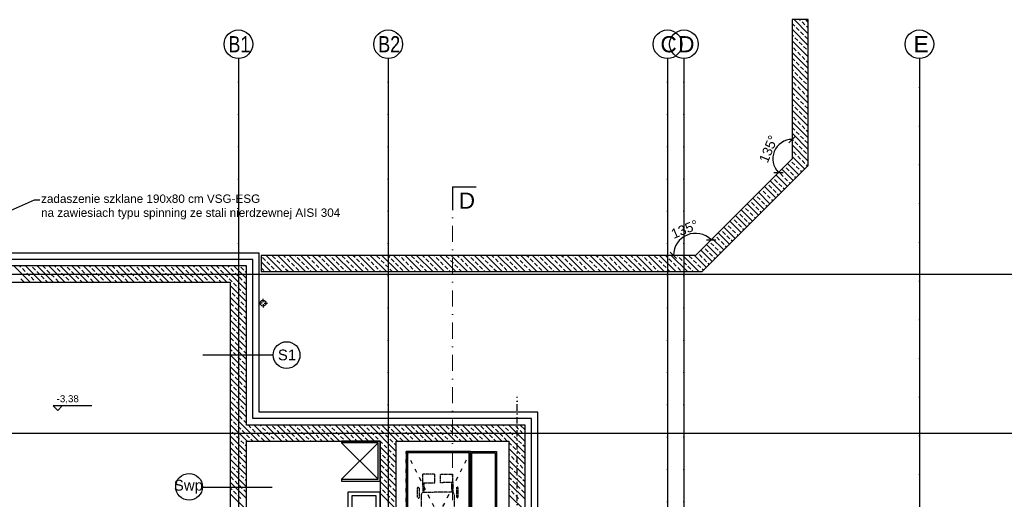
# Model space of a CAD drawing. Header units: millimetres. Extents: x -7023 to 53801, y 9849 to 33561.
# Tile 228 of 256: x 6790 to 8318, y 27375 to 28120. Entities that reach past the tile are written whole.
import ezdxf

# ---------------------------------------------------------------- set-up
doc = ezdxf.new("R2010")
doc.units = ezdxf.units.MM
for name, pattern in [('ACAD_ISO03W100', [30, 12, -18]), ('DASHDOT', [1, 0.5, -0.25, 0, -0.25]), ('DASHDOTX2', [2, 1, -0.5, 0, -0.5])]:
    doc.linetypes.add(name, pattern=pattern)
doc.layers.get('0').update_dxf_attribs({"lineweight": 9})
doc.layers.add('.IE_podklad', color=252, linetype='Continuous')
doc.layers.add('PROJEKT osie', color=251, linetype='DASHDOTX2', lineweight=9)
doc.styles.add('Arial', font='arial.ttf', dxfattribs={"height": 125})
doc.styles.add('Opisowy', font='arial.ttf')
doc.styles.get("Standard").update_dxf_attribs({"font": 'arial.ttf'})
doc.linetypes.add('ZIGZAG', pattern='A,0.00254,-5.08,[131,ltypeshp.shx,S=5.08,R=0,X=-5.08,Y=0],-10.16,[131,ltypeshp.shx,S=5.08,R=180,X=5.08,Y=0],-5.08', length=20.32254)

# ---------------------------------------------------------------- blocks, each defined once
blk = doc.blocks.new('OSIE DOMKU')
at = {"layer": 'PROJEKT osie', "ltscale": 25}
for p, q in [((-32119.5, 6227), (-32119.5, 4134.8)), ((-31887, 6227), (-31887, 4134.8)), ((-31453.5, 6227), (-31453.5, 4134.8)), ((-31428, 6227), (-31428, 4134.8)), ((-33195, 5891.6), (-29896, 5891.6))]:
    blk.add_line(p, q, dxfattribs=at)
at = {"layer": 'PROJEKT osie', "ltscale": 30}
blk.add_line((-31062.6, 6226.3), (-31062.6, 4137.1), dxfattribs=at)
at = {"layer": 'PROJEKT osie', "linetype": 'Continuous'}
for centre in [(-32119.5, 6248.6), (-31887, 6248.6), (-31453.5, 6248.6), (-31428, 6248.6), (-31062.6, 6248.6)]:
    blk.add_circle(centre, 22.2, dxfattribs=at)
at = {"layer": 'PROJEKT osie', "char_height": 25, "attachment_point": 1}
for s, insert, width in [('{\\W0.8;B1}', (-32135, 6261), 492.116), ('{\\W0.8;B2}', (-31902.5, 6261), 492.116), ('C', (-31464.4, 6261), 492.116), ('D', (-31436.9, 6261), 492.116), ('E', (-31071.5, 6261), 28.914), ('E', (-31071.5, 6261), 492.116)]:
    blk.add_mtext(s, dxfattribs=dict(at, insert=insert, width=width))
blk = doc.blocks.new('_Oblique')
at = {"color": 0, "linetype": 'ByBlock', "lineweight": -2}
blk.add_line((-0.5, -0.5), (0.5, 0.5), dxfattribs=at)

msp = doc.modelspace()

# ---------------------------------------------------------------- linework, layer by layer
at = {"layer": '.IE_podklad'}
for p, q in [((8014.1, 28120), (7989.1, 28120)), ((7989.1, 28120), (7989.1, 27904)), ((8014.1, 28098.1), (7992.2, 28120)), ((8002.2, 28118.9), (8001.1, 28120)), ((8014.1, 28116), (8010.1, 28120)), ((8014.1, 27893.6), (8014.1, 28120)), ((7993.3, 28109.9), (7989.1, 28114.1)), ((8014.1, 28080.1), (7989.1, 28105.1)), ((8000, 28103.1), (7995.5, 28107.6)), ((8009, 28112.1), (8004.5, 28116.6)), ((8014.1, 28107.1), (8011.2, 28109.9)), ((7991, 28094.2), (7989.1, 28096.1)), ((8014.1, 28062.2), (7989.1, 28087.2)), ((7997.8, 28087.4), (7993.3, 28091.9)), ((8006.7, 28096.4), (8002.2, 28100.9)), ((8013.5, 28089.7), (8009, 28094.2)), ((7995.5, 28071.7), (7991, 28076.2)), ((8004.5, 28080.7), (8000, 28085.2)), ((8011.2, 28074), (8006.7, 28078.5)), ((8014.1, 28071.1), (8013.5, 28071.7)), ((8014.1, 28044.2), (7989.1, 28069.2)), ((7993.3, 28056), (7989.1, 28060.2)), ((8002.2, 28065), (7997.8, 28069.5)), ((8009, 28058.2), (8004.5, 28062.7)), ((8014.1, 28053.2), (8011.2, 28056)), ((8014.1, 28026.2), (7989.1, 28051.2)), ((7991, 28040.3), (7989.1, 28042.3)), ((8000, 28049.3), (7995.5, 28053.8)), ((8006.7, 28042.5), (8002.2, 28047)), ((8014.1, 28008.3), (7989.1, 28033.3)), ((7997.8, 28033.5), (7993.3, 28038)), ((8004.5, 28026.8), (8000, 28031.3)), ((8013.5, 28035.8), (8009, 28040.3)), ((8014.1, 27990.3), (7989.1, 28015.3)), ((7995.5, 28017.8), (7991, 28022.3)), ((8002.2, 28011.1), (7997.8, 28015.6)), ((8011.2, 28020.1), (8006.7, 28024.6)), ((8014.1, 28017.3), (8013.5, 28017.8)), ((7993.3, 28002.1), (7989.1, 28006.3)), ((8014.1, 27972.3), (7989.1, 27997.3)), ((8000, 27995.4), (7995.5, 27999.9)), ((8009, 28004.4), (8004.5, 28008.9)), ((8014.1, 27999.3), (8011.2, 28002.1)), ((7991, 27986.4), (7989.1, 27988.4)), ((8014.1, 27954.4), (7989.1, 27979.4)), ((7997.8, 27979.7), (7993.3, 27984.2)), ((8006.7, 27988.6), (8002.2, 27993.1)), ((8013.5, 27981.9), (8009, 27986.4)), ((7995.5, 27964), (7991, 27968.4)), ((8004.5, 27972.9), (8000, 27977.4)), ((8011.2, 27966.2), (8006.7, 27970.7)), ((8014.1, 27936.4), (7989.1, 27961.4)), ((7993.3, 27948.2), (7989.1, 27952.4)), ((8002.2, 27957.2), (7997.8, 27961.7)), ((8009, 27950.5), (8004.5, 27955)), ((8014.1, 27963.4), (8013.5, 27964)), ((8014.1, 27918.5), (7989.1, 27943.5)), ((7991, 27932.5), (7989.1, 27934.5)), ((8000, 27941.5), (7995.5, 27946)), ((8006.7, 27934.8), (8002.2, 27939.3)), ((8014.1, 27945.4), (8011.2, 27948.2)), ((8014.1, 27900.5), (7989.1, 27925.5)), ((7997.8, 27925.8), (7993.3, 27930.3)), ((8004.5, 27919.1), (8000, 27923.5)), ((8013.5, 27928), (8009, 27932.5)), ((7989.1, 27904), (7839.1, 27754)), ((8008.5, 27888.1), (7989.1, 27907.5)), ((7995.5, 27910.1), (7991, 27914.6)), ((8002.2, 27903.3), (7997.8, 27907.8)), ((8011.2, 27912.3), (8006.7, 27916.8)), ((8014.1, 27909.5), (8013.5, 27910.1)), ((7849.4, 27729), (8014.1, 27893.6)), ((7990.6, 27870.1), (7972.9, 27887.8)), ((7977.6, 27892.1), (7977.4, 27892.3)), ((7984.3, 27885.4), (7979.8, 27889.9)), ((7999.5, 27879.1), (7981.9, 27896.8)), ((7986.5, 27901.1), (7986.4, 27901.3)), ((7993.3, 27894.4), (7988.8, 27898.8)), ((8000, 27887.6), (7995.5, 27892.1)), ((8009, 27896.6), (8004.5, 27901.1)), ((8013, 27892.6), (8011.2, 27894.4)), ((7959.6, 27874.1), (7959.4, 27874.3)), ((7981.6, 27861.1), (7963.9, 27878.8)), ((7968.6, 27883.1), (7968.4, 27883.3)), ((7975.3, 27876.4), (7970.8, 27880.9)), ((7982, 27869.7), (7977.6, 27874.1)), ((7991, 27878.6), (7986.5, 27883.1)), ((7995, 27874.6), (7993.3, 27876.4)), ((8004, 27883.6), (8002.2, 27885.4)), ((7963.6, 27843.2), (7945.9, 27860.9)), ((7950.6, 27865.2), (7950.4, 27865.3)), ((7957.3, 27858.4), (7952.9, 27862.9)), ((7972.6, 27852.2), (7954.9, 27869.8)), ((7966.3, 27867.4), (7961.8, 27871.9)), ((7973.1, 27860.7), (7968.6, 27865.2)), ((7977.1, 27856.7), (7975.3, 27858.4)), ((7986.1, 27865.6), (7984.3, 27867.4)), ((7945.7, 27825.2), (7928, 27842.9)), ((7932.7, 27847.2), (7932.5, 27847.4)), ((7939.4, 27840.5), (7934.9, 27845)), ((7954.6, 27834.2), (7937, 27851.9)), ((7941.6, 27856.2), (7941.5, 27856.4)), ((7948.4, 27849.5), (7943.9, 27853.9)), ((7955.1, 27842.7), (7950.6, 27847.2)), ((7964.1, 27851.7), (7959.6, 27856.2)), ((7968.1, 27847.7), (7966.3, 27849.5)), ((7914.7, 27829.2), (7914.5, 27829.4)), ((7921.4, 27822.5), (7916.9, 27827)), ((7936.7, 27816.2), (7919, 27833.9)), ((7923.7, 27838.2), (7923.5, 27838.4)), ((7930.4, 27831.5), (7925.9, 27836)), ((7937.1, 27824.8), (7932.7, 27829.2)), ((7946.1, 27833.7), (7941.6, 27838.2)), ((7950.1, 27829.7), (7948.4, 27831.5)), ((7959.1, 27838.7), (7957.3, 27840.5)), ((7896.7, 27811.3), (7896.5, 27811.5)), ((7918.7, 27798.3), (7901, 27816)), ((7905.7, 27820.3), (7905.5, 27820.4)), ((7912.4, 27813.5), (7908, 27818)), ((7927.7, 27807.3), (7910, 27824.9)), ((7919.2, 27806.8), (7914.7, 27811.3)), ((7928.2, 27815.8), (7923.7, 27820.3)), ((7932.2, 27811.8), (7930.4, 27813.5)), ((7941.2, 27820.7), (7939.4, 27822.5)), ((7900.8, 27780.3), (7883.1, 27798)), ((7887.7, 27802.3), (7887.6, 27802.5)), ((7894.5, 27795.6), (7890, 27800.1)), ((7909.7, 27789.3), (7892.1, 27807)), ((7903.5, 27804.6), (7899, 27809)), ((7910.2, 27797.8), (7905.7, 27802.3)), ((7923.2, 27802.8), (7921.4, 27804.6)), ((7869.8, 27784.3), (7869.6, 27784.5)), ((7876.5, 27777.6), (7872, 27782.1)), ((7891.8, 27771.3), (7874.1, 27789)), ((7878.8, 27793.3), (7878.6, 27793.5)), ((7885.5, 27786.6), (7881, 27791.1)), ((7892.2, 27779.9), (7887.7, 27784.3)), ((7901.2, 27788.8), (7896.7, 27793.3)), ((7905.2, 27784.8), (7903.5, 27786.6)), ((7914.2, 27793.8), (7912.4, 27795.6)), ((7851.8, 27766.4), (7851.6, 27766.6)), ((7873.8, 27753.4), (7856.1, 27771.1)), ((7860.8, 27775.4), (7860.6, 27775.5)), ((7867.5, 27768.6), (7863.1, 27773.1)), ((7882.8, 27762.4), (7865.1, 27780)), ((7874.3, 27761.9), (7869.8, 27766.4)), ((7883.3, 27770.9), (7878.8, 27775.4)), ((7887.3, 27766.8), (7885.5, 27768.6)), ((7896.3, 27775.8), (7894.5, 27777.6)), ((7162.1, 27757.5), (6698.1, 27757.5)), ((7162.1, 27510.5), (7162.1, 27757.5)), ((7165.1, 27754), (7165.1, 27729)), ((7839.1, 27754), (7165.1, 27754)), ((7171.6, 27746.2), (7167.1, 27750.7)), ((7197.8, 27729), (7172.8, 27754)), ((7187.3, 27748.4), (7182.8, 27752.9)), ((7215.7, 27729), (7190.7, 27754)), ((7203, 27750.7), (7199.7, 27754)), ((7233.7, 27729), (7208.7, 27754)), ((7218.7, 27752.9), (7217.7, 27754)), ((7225.5, 27746.2), (7221, 27750.7)), ((7251.6, 27729), (7226.6, 27754)), ((7241.2, 27748.4), (7236.7, 27752.9)), ((7269.6, 27729), (7244.6, 27754)), ((7256.9, 27750.7), (7253.6, 27754)), ((7287.6, 27729), (7262.6, 27754)), ((7272.6, 27752.9), (7271.5, 27754)), ((7279.3, 27746.2), (7274.8, 27750.7)), ((7305.5, 27729), (7280.5, 27754)), ((7295.1, 27748.4), (7290.6, 27752.9)), ((7323.5, 27729), (7298.5, 27754)), ((7310.8, 27750.7), (7307.5, 27754)), ((7341.4, 27729), (7316.4, 27754)), ((7326.5, 27752.9), (7325.4, 27754)), ((7333.2, 27746.2), (7328.7, 27750.7)), ((7359.4, 27729), (7334.4, 27754)), ((7348.9, 27748.4), (7344.4, 27752.9)), ((7377.4, 27729), (7352.4, 27754)), ((7364.6, 27750.7), (7361.3, 27754)), ((7395.3, 27729), (7370.3, 27754)), ((7380.4, 27752.9), (7379.3, 27754)), ((7387.1, 27746.2), (7382.6, 27750.7)), ((7413.3, 27729), (7388.3, 27754)), ((7402.8, 27748.4), (7398.3, 27752.9)), ((7431.2, 27729), (7406.2, 27754)), ((7418.5, 27750.7), (7415.2, 27754)), ((7449.2, 27729), (7424.2, 27754)), ((7434.2, 27752.9), (7433.2, 27754)), ((7441, 27746.2), (7436.5, 27750.7)), ((7467.2, 27729), (7442.2, 27754)), ((7456.7, 27748.4), (7452.2, 27752.9)), ((7485.1, 27729), (7460.1, 27754)), ((7472.4, 27750.7), (7469.1, 27754)), ((7503.1, 27729), (7478.1, 27754)), ((7488.1, 27752.9), (7487.1, 27754)), ((7494.9, 27746.2), (7490.4, 27750.7)), ((7521.1, 27729), (7496.1, 27754)), ((7510.6, 27748.4), (7506.1, 27752.9)), ((7539, 27729), (7514, 27754)), ((7526.3, 27750.7), (7523, 27754)), ((7557, 27729), (7532, 27754)), ((7542, 27752.9), (7541, 27754)), ((7548.7, 27746.2), (7544.3, 27750.7)), ((7574.9, 27729), (7549.9, 27754)), ((7564.5, 27748.4), (7560, 27752.9)), ((7592.9, 27729), (7567.9, 27754)), ((7580.2, 27750.7), (7576.9, 27754)), ((7610.9, 27729), (7585.9, 27754)), ((7595.9, 27752.9), (7594.8, 27754)), ((7602.6, 27746.2), (7598.1, 27750.7)), ((7628.8, 27729), (7603.8, 27754)), ((7618.3, 27748.4), (7613.9, 27752.9)), ((7646.8, 27729), (7621.8, 27754)), ((7634.1, 27750.7), (7630.8, 27754)), ((7664.7, 27729), (7639.7, 27754)), ((7649.8, 27752.9), (7648.7, 27754)), ((7656.5, 27746.2), (7652, 27750.7)), ((7682.7, 27729), (7657.7, 27754)), ((7672.2, 27748.4), (7667.7, 27752.9)), ((7700.7, 27729), (7675.7, 27754)), ((7687.9, 27750.7), (7684.6, 27754)), ((7718.6, 27729), (7693.6, 27754)), ((7703.7, 27752.9), (7702.6, 27754)), ((7710.4, 27746.2), (7705.9, 27750.7)), ((7736.6, 27729), (7711.6, 27754)), ((7726.1, 27748.4), (7721.6, 27752.9)), ((7754.5, 27729), (7729.5, 27754)), ((7741.8, 27750.7), (7738.5, 27754)), ((7772.5, 27729), (7747.5, 27754)), ((7757.5, 27752.9), (7756.5, 27754)), ((7764.3, 27746.2), (7759.8, 27750.7)), ((7790.5, 27729), (7765.5, 27754)), ((7780, 27748.4), (7775.5, 27752.9)), ((7808.4, 27729), (7783.4, 27754)), ((7795.7, 27750.7), (7792.4, 27754)), ((7826.4, 27729), (7801.4, 27754)), ((7811.4, 27752.9), (7810.4, 27754)), ((7818.2, 27746.2), (7813.7, 27750.7)), ((7844.3, 27729), (7819.3, 27754)), ((7833.9, 27748.4), (7829.4, 27752.9)), ((7855.9, 27735.4), (7837.3, 27754)), ((7842.8, 27757.4), (7842.7, 27757.6)), ((7849.6, 27750.7), (7845.1, 27755.2)), ((7864.8, 27744.4), (7847.2, 27762.1)), ((7858.6, 27759.7), (7854.1, 27764.1)), ((7865.3, 27752.9), (7860.8, 27757.4)), ((7869.3, 27748.9), (7867.5, 27750.7)), ((7878.3, 27757.9), (7876.5, 27759.7)), ((7142.1, 27737.5), (6698.1, 27737.5)), ((6806.3, 27712.5), (6781.3, 27737.5)), ((6792.2, 27735.6), (6790.3, 27737.5)), ((6824.3, 27712.5), (6799.3, 27737.5)), ((6814.6, 27731.1), (6810.1, 27735.6)), ((6842.2, 27712.5), (6817.2, 27737.5)), ((6830.3, 27733.4), (6826.2, 27737.5)), ((6860.2, 27712.5), (6835.2, 27737.5)), ((6846.1, 27735.6), (6844.2, 27737.5)), ((6878.2, 27712.5), (6853.2, 27737.5)), ((6868.5, 27731.1), (6864, 27735.6)), ((6896.1, 27712.5), (6871.1, 27737.5)), ((6884.2, 27733.4), (6880.1, 27737.5)), ((6914.1, 27712.5), (6889.1, 27737.5)), ((6899.9, 27735.6), (6898.1, 27737.5)), ((6932, 27712.5), (6907, 27737.5)), ((6922.4, 27731.1), (6917.9, 27735.6)), ((6950, 27712.5), (6925, 27737.5)), ((6938.1, 27733.4), (6934, 27737.5)), ((6968, 27712.5), (6943, 27737.5)), ((6953.8, 27735.6), (6952, 27737.5)), ((6985.9, 27712.5), (6960.9, 27737.5)), ((6976.3, 27731.1), (6971.8, 27735.6)), ((7003.9, 27712.5), (6978.9, 27737.5)), ((6992, 27733.4), (6987.9, 27737.5)), ((7021.9, 27712.5), (6996.9, 27737.5)), ((7007.7, 27735.6), (7005.8, 27737.5)), ((7039.8, 27712.5), (7014.8, 27737.5)), ((7030.2, 27731.1), (7025.7, 27735.6)), ((7057.8, 27712.5), (7032.8, 27737.5)), ((7045.9, 27733.4), (7041.8, 27737.5)), ((7075.7, 27712.5), (7050.7, 27737.5)), ((7061.6, 27735.6), (7059.7, 27737.5)), ((7093.7, 27712.5), (7068.7, 27737.5)), ((7084, 27731.1), (7079.6, 27735.6)), ((7111.7, 27712.5), (7086.7, 27737.5)), ((7099.8, 27733.4), (7095.6, 27737.5)), ((7142.1, 27700), (7104.6, 27737.5)), ((7115.5, 27735.6), (7113.6, 27737.5)), ((7142.1, 27718), (7122.6, 27737.5)), ((7137.9, 27731.1), (7133.4, 27735.6)), ((7142.1, 27736), (7140.5, 27737.5)), ((7142.1, 27490.5), (7142.1, 27737.5)), ((7179.8, 27729), (7165.1, 27743.7)), ((7178.3, 27739.4), (7173.8, 27743.9)), ((7185, 27732.7), (7180.6, 27737.2)), ((7194, 27741.7), (7189.5, 27746.2)), ((7200.8, 27735), (7196.3, 27739.4)), ((7209.7, 27743.9), (7205.3, 27748.4)), ((7216.5, 27737.2), (7212, 27741.7)), ((7223.2, 27730.5), (7218.7, 27735)), ((7232.2, 27739.4), (7227.7, 27743.9)), ((7238.9, 27732.7), (7234.4, 27737.2)), ((7247.9, 27741.7), (7243.4, 27746.2)), ((7254.6, 27735), (7250.2, 27739.4)), ((7263.6, 27743.9), (7259.1, 27748.4)), ((7270.4, 27737.2), (7265.9, 27741.7)), ((7277.1, 27730.5), (7272.6, 27735)), ((7286.1, 27739.4), (7281.6, 27743.9)), ((7292.8, 27732.7), (7288.3, 27737.2)), ((7301.8, 27741.7), (7297.3, 27746.2)), ((7308.5, 27735), (7304, 27739.4)), ((7317.5, 27743.9), (7313, 27748.4)), ((7324.2, 27737.2), (7319.7, 27741.7)), ((7331, 27730.5), (7326.5, 27735)), ((7340, 27739.4), (7335.5, 27743.9)), ((7346.7, 27732.7), (7342.2, 27737.2)), ((7355.7, 27741.7), (7351.2, 27746.2)), ((7362.4, 27735), (7357.9, 27739.4)), ((7371.4, 27743.9), (7366.9, 27748.4)), ((7378.1, 27737.2), (7373.6, 27741.7)), ((7384.9, 27730.5), (7380.4, 27735)), ((7393.8, 27739.4), (7389.3, 27743.9)), ((7400.6, 27732.7), (7396.1, 27737.2)), ((7409.6, 27741.7), (7405.1, 27746.2)), ((7416.3, 27735), (7411.8, 27739.4)), ((7425.3, 27743.9), (7420.8, 27748.4)), ((7432, 27737.2), (7427.5, 27741.7)), ((7438.7, 27730.5), (7434.2, 27735)), ((7447.7, 27739.4), (7443.2, 27743.9)), ((7454.5, 27732.7), (7450, 27737.2)), ((7463.4, 27741.7), (7458.9, 27746.2)), ((7470.2, 27735), (7465.7, 27739.4)), ((7479.1, 27743.9), (7474.7, 27748.4)), ((7485.9, 27737.2), (7481.4, 27741.7)), ((7492.6, 27730.5), (7488.1, 27735)), ((7501.6, 27739.4), (7497.1, 27743.9)), ((7508.3, 27732.7), (7503.8, 27737.2)), ((7517.3, 27741.7), (7512.8, 27746.2)), ((7524, 27735), (7519.6, 27739.4)), ((7533, 27743.9), (7528.5, 27748.4)), ((7539.8, 27737.2), (7535.3, 27741.7)), ((7546.5, 27730.5), (7542, 27735)), ((7555.5, 27739.4), (7551, 27743.9)), ((7562.2, 27732.7), (7557.7, 27737.2)), ((7571.2, 27741.7), (7566.7, 27746.2)), ((7577.9, 27735), (7573.4, 27739.4)), ((7586.9, 27743.9), (7582.4, 27748.4)), ((7593.6, 27737.2), (7589.2, 27741.7)), ((7600.4, 27730.5), (7595.9, 27735)), ((7609.4, 27739.4), (7604.9, 27743.9)), ((7616.1, 27732.7), (7611.6, 27737.2)), ((7625.1, 27741.7), (7620.6, 27746.2)), ((7631.8, 27735), (7627.3, 27739.4)), ((7640.8, 27743.9), (7636.3, 27748.4)), ((7647.5, 27737.2), (7643, 27741.7)), ((7654.3, 27730.5), (7649.8, 27735)), ((7663.2, 27739.4), (7658.8, 27743.9)), ((7670, 27732.7), (7665.5, 27737.2)), ((7679, 27741.7), (7674.5, 27746.2)), ((7685.7, 27735), (7681.2, 27739.4)), ((7694.7, 27743.9), (7690.2, 27748.4)), ((7701.4, 27737.2), (7696.9, 27741.7)), ((7708.1, 27730.5), (7703.7, 27735)), ((7717.1, 27739.4), (7712.6, 27743.9)), ((7723.9, 27732.7), (7719.4, 27737.2)), ((7732.8, 27741.7), (7728.3, 27746.2)), ((7739.6, 27735), (7735.1, 27739.4)), ((7748.6, 27743.9), (7744.1, 27748.4)), ((7755.3, 27737.2), (7750.8, 27741.7)), ((7762, 27730.5), (7757.5, 27735)), ((7771, 27739.4), (7766.5, 27743.9)), ((7777.7, 27732.7), (7773.3, 27737.2)), ((7786.7, 27741.7), (7782.2, 27746.2)), ((7793.5, 27735), (7789, 27739.4)), ((7802.4, 27743.9), (7797.9, 27748.4)), ((7809.2, 27737.2), (7804.7, 27741.7)), ((7815.9, 27730.5), (7811.4, 27735)), ((7824.9, 27739.4), (7820.4, 27743.9)), ((7831.6, 27732.7), (7827.1, 27737.2)), ((7840.6, 27741.7), (7836.1, 27746.2)), ((7847.3, 27735), (7842.8, 27739.4)), ((7856.3, 27743.9), (7851.8, 27748.4)), ((7860.3, 27739.9), (7858.6, 27741.7)), ((6798.9, 27728.9), (6794.4, 27733.4)), ((6805.7, 27722.1), (6801.2, 27726.6)), ((6812.4, 27715.4), (6807.9, 27719.9)), ((6821.4, 27724.4), (6816.9, 27728.9)), ((6828.1, 27717.6), (6823.6, 27722.1)), ((6837.1, 27726.6), (6832.6, 27731.1)), ((6843.8, 27719.9), (6839.3, 27724.4)), ((6852.8, 27728.9), (6848.3, 27733.4)), ((6859.5, 27722.1), (6855, 27726.6)), ((6866.3, 27715.4), (6861.8, 27719.9)), ((6875.2, 27724.4), (6870.8, 27728.9)), ((6882, 27717.6), (6877.5, 27722.1)), ((6891, 27726.6), (6886.5, 27731.1)), ((6897.7, 27719.9), (6893.2, 27724.4)), ((6906.7, 27728.9), (6902.2, 27733.4)), ((6913.4, 27722.1), (6908.9, 27726.6)), ((6920.2, 27715.4), (6915.7, 27719.9)), ((6929.1, 27724.4), (6924.6, 27728.9)), ((6935.9, 27717.6), (6931.4, 27722.1)), ((6944.8, 27726.6), (6940.4, 27731.1)), ((6951.6, 27719.9), (6947.1, 27724.4)), ((6960.6, 27728.9), (6956.1, 27733.4)), ((6967.3, 27722.1), (6962.8, 27726.6)), ((6974, 27715.4), (6969.5, 27719.9)), ((6983, 27724.4), (6978.5, 27728.9)), ((6989.7, 27717.6), (6985.3, 27722.1)), ((6998.7, 27726.6), (6994.2, 27731.1)), ((7005.5, 27719.9), (7001, 27724.4)), ((7014.4, 27728.9), (7010, 27733.4)), ((7021.2, 27722.1), (7016.7, 27726.6)), ((7027.9, 27715.4), (7023.4, 27719.9)), ((7036.9, 27724.4), (7032.4, 27728.9)), ((7043.6, 27717.6), (7039.1, 27722.1)), ((7052.6, 27726.6), (7048.1, 27731.1)), ((7059.3, 27719.9), (7054.9, 27724.4)), ((7068.3, 27728.9), (7063.8, 27733.4)), ((7075.1, 27722.1), (7070.6, 27726.6)), ((7081.8, 27715.4), (7077.3, 27719.9)), ((7090.8, 27724.4), (7086.3, 27728.9)), ((7097.5, 27717.6), (7093, 27722.1)), ((7106.5, 27726.6), (7102, 27731.1)), ((7113.2, 27719.9), (7108.7, 27724.4)), ((7122.2, 27728.9), (7117.7, 27733.4)), ((7128.9, 27722.1), (7124.5, 27726.6)), ((7135.7, 27715.4), (7131.2, 27719.9)), ((7142.1, 27727), (7140.2, 27728.9)), ((7169.3, 27730.5), (7165.1, 27734.7)), ((7165.1, 27729), (7849.4, 27729)), ((7188.8, 27729), (7187.3, 27730.5)), ((7206.7, 27729), (7203, 27732.7)), ((7242.7, 27729), (7241.2, 27730.5)), ((7260.6, 27729), (7256.9, 27732.7)), ((7296.5, 27729), (7295.1, 27730.5)), ((7314.5, 27729), (7310.8, 27732.7)), ((7350.4, 27729), (7348.9, 27730.5)), ((7368.4, 27729), (7364.6, 27732.7)), ((7404.3, 27729), (7402.8, 27730.5)), ((7422.3, 27729), (7418.5, 27732.7)), ((7458.2, 27729), (7456.7, 27730.5)), ((7476.1, 27729), (7472.4, 27732.7)), ((7512.1, 27729), (7510.6, 27730.5)), ((7530, 27729), (7526.3, 27732.7)), ((7566, 27729), (7564.5, 27730.5)), ((7583.9, 27729), (7580.2, 27732.7)), ((7619.8, 27729), (7618.3, 27730.5)), ((7637.8, 27729), (7634.1, 27732.7)), ((7673.7, 27729), (7672.2, 27730.5)), ((7691.7, 27729), (7687.9, 27732.7)), ((7727.6, 27729), (7726.1, 27730.5)), ((7745.6, 27729), (7741.8, 27732.7)), ((7781.5, 27729), (7780, 27730.5)), ((7799.4, 27729), (7795.7, 27732.7)), ((7835.4, 27729), (7833.9, 27730.5)), ((7851.4, 27730.9), (7849.6, 27732.7)), ((6698.1, 27712.5), (7117.1, 27712.5)), ((6796.7, 27713.1), (6792.2, 27717.6)), ((6815.3, 27712.5), (6814.6, 27713.1)), ((6833.3, 27712.5), (6830.3, 27715.4)), ((6850.6, 27713.1), (6846.1, 27717.6)), ((6869.2, 27712.5), (6868.5, 27713.1)), ((6887.1, 27712.5), (6884.2, 27715.4)), ((6904.4, 27713.1), (6899.9, 27717.6)), ((6923.1, 27712.5), (6922.4, 27713.1)), ((6941, 27712.5), (6938.1, 27715.4)), ((6958.3, 27713.1), (6953.8, 27717.6)), ((6977, 27712.5), (6976.3, 27713.1)), ((6994.9, 27712.5), (6992, 27715.4)), ((7012.2, 27713.1), (7007.7, 27717.6)), ((7030.8, 27712.5), (7030.2, 27713.1)), ((7048.8, 27712.5), (7045.9, 27715.4)), ((7066.1, 27713.1), (7061.6, 27717.6)), ((7084.7, 27712.5), (7084, 27713.1)), ((7102.7, 27712.5), (7099.8, 27715.4)), ((7120, 27713.1), (7115.5, 27717.6)), ((7117.1, 27712.5), (7117.1, 27251.5)), ((7142.1, 27682.1), (7117.1, 27707.1)), ((7126.7, 27706.4), (7122.2, 27710.9)), ((7142.1, 27709), (7137.9, 27713.1)), ((7117.7, 27697.4), (7117.1, 27698.1)), ((7142.1, 27664.1), (7117.1, 27689.1)), ((7124.5, 27690.7), (7120, 27695.2)), ((7133.4, 27699.7), (7128.9, 27704.2)), ((7140.2, 27692.9), (7135.7, 27697.4)), ((7122.2, 27675), (7117.7, 27679.5)), ((7131.2, 27684), (7126.7, 27688.5)), ((7137.9, 27677.2), (7133.4, 27681.7)), ((7142.1, 27673.1), (7140.2, 27675)), ((7142.1, 27646.2), (7117.1, 27671.2)), ((7120, 27659.3), (7117.1, 27662.2)), ((7128.9, 27668.2), (7124.5, 27672.7)), ((7135.7, 27661.5), (7131.2, 27666)), ((7142.1, 27655.1), (7137.9, 27659.3)), ((7142.1, 27628.2), (7117.1, 27653.2)), ((7117.7, 27643.6), (7117.1, 27644.2)), ((7126.7, 27652.5), (7122.2, 27657)), ((7133.4, 27645.8), (7128.9, 27650.3)), ((7140.2, 27639.1), (7135.7, 27643.6)), ((7142.1, 27610.2), (7117.1, 27635.2)), ((7124.5, 27636.8), (7120, 27641.3)), ((7131.2, 27630.1), (7126.7, 27634.6)), ((7137.9, 27623.3), (7133.4, 27627.8)), ((7142.1, 27592.3), (7117.1, 27617.3)), ((7122.2, 27621.1), (7117.7, 27625.6)), ((7128.9, 27614.4), (7124.5, 27618.9)), ((7142.1, 27619.2), (7140.2, 27621.1)), ((7074.3, 27599.6), (7183.3, 27599.6)), ((7120, 27605.4), (7117.1, 27608.3)), ((7142.1, 27574.3), (7117.1, 27599.3)), ((7126.7, 27598.6), (7122.2, 27603.1)), ((7135.7, 27607.6), (7131.2, 27612.1)), ((7142.1, 27601.2), (7137.9, 27605.4)), ((7117.7, 27589.7), (7117.1, 27590.3)), ((7124.5, 27582.9), (7120, 27587.4)), ((7133.4, 27591.9), (7128.9, 27596.4)), ((7140.2, 27585.2), (7135.7, 27589.7)), ((7142.1, 27556.3), (7117.1, 27581.3)), ((7122.2, 27567.2), (7117.7, 27571.7)), ((7131.2, 27576.2), (7126.7, 27580.7)), ((7137.9, 27569.5), (7133.4, 27574)), ((7142.1, 27565.3), (7140.2, 27567.2)), ((7142.1, 27538.4), (7117.1, 27563.4)), ((7120, 27551.5), (7117.1, 27554.4)), ((7128.9, 27560.5), (7124.5, 27565)), ((7135.7, 27553.7), (7131.2, 27558.2)), ((7142.1, 27547.4), (7137.9, 27551.5)), ((7142.1, 27520.4), (7117.1, 27545.4)), ((7117.7, 27535.8), (7117.1, 27536.4)), ((7126.7, 27544.8), (7122.2, 27549.3)), ((7133.4, 27538), (7128.9, 27542.5)), ((7142.1, 27502.5), (7117.1, 27527.5)), ((7124.5, 27529.1), (7120, 27533.5)), ((7131.2, 27522.3), (7126.7, 27526.8)), ((7140.2, 27531.3), (7135.7, 27535.8)), ((6902.3, 27520.3), (6842.1, 27520.3)), ((6842.1, 27520.3), (6849.2, 27513.2)), ((6849.2, 27513.2), (6856.3, 27520.3)), ((7161.1, 27465.5), (7117.1, 27509.5)), ((7122.2, 27513.3), (7117.7, 27517.8)), ((7128.9, 27506.6), (7124.5, 27511.1)), ((7137.9, 27515.6), (7133.4, 27520.1)), ((7142.1, 27511.4), (7140.2, 27513.3)), ((7594.6, 27510.5), (7162.1, 27510.5)), ((7594.6, 27271.5), (7594.6, 27510.5)), ((7120, 27497.6), (7117.1, 27500.5)), ((7143.1, 27465.5), (7117.1, 27491.5)), ((7126.7, 27490.9), (7122.2, 27495.4)), ((7135.7, 27499.9), (7131.2, 27504.4)), ((7142.1, 27493.5), (7137.9, 27497.6)), ((7349.6, 27490.5), (7142.1, 27490.5)), ((7149.1, 27486.4), (7144.8, 27490.7)), ((7179, 27465.5), (7153.8, 27490.7)), ((7164.9, 27488.6), (7162.8, 27490.7)), ((7197, 27465.5), (7171.8, 27490.7)), ((7215, 27465.5), (7189.8, 27490.7)), ((7203, 27486.4), (7198.8, 27490.7)), ((7232.9, 27465.5), (7207.7, 27490.7)), ((7218.7, 27488.6), (7216.7, 27490.7)), ((7250.9, 27465.5), (7225.7, 27490.7)), ((7268.9, 27465.5), (7243.7, 27490.6)), ((7256.9, 27486.4), (7252.7, 27490.6)), ((7286.8, 27465.5), (7261.6, 27490.6)), ((7272.6, 27488.6), (7270.6, 27490.6)), ((7304.8, 27465.5), (7279.6, 27490.6)), ((7322.7, 27465.5), (7297.6, 27490.6)), ((7310.8, 27486.4), (7306.6, 27490.6)), ((7340.7, 27465.5), (7315.6, 27490.6)), ((7326.5, 27488.6), (7324.5, 27490.6)), ((7374.6, 27449.6), (7333.5, 27490.6)), ((7574.6, 27490.5), (7349.6, 27490.5)), ((7376.6, 27465.5), (7351.5, 27490.6)), ((7364.7, 27486.4), (7360.5, 27490.6)), ((7394.6, 27465.5), (7369.5, 27490.6)), ((7380.4, 27488.6), (7378.5, 27490.6)), ((7412.5, 27465.5), (7387.4, 27490.6)), ((7430.5, 27465.5), (7405.4, 27490.6)), ((7418.6, 27486.4), (7414.4, 27490.6)), ((7448.5, 27465.5), (7423.4, 27490.6)), ((7434.3, 27488.6), (7432.4, 27490.5)), ((7466.4, 27465.5), (7441.3, 27490.5)), ((7484.4, 27465.5), (7459.3, 27490.5)), ((7472.4, 27486.4), (7468.3, 27490.5)), ((7502.3, 27465.5), (7477.3, 27490.5)), ((7488.2, 27488.6), (7486.3, 27490.5)), ((7520.3, 27465.5), (7495.3, 27490.5)), ((7538.3, 27465.5), (7513.2, 27490.5)), ((7526.3, 27486.4), (7522.2, 27490.5)), ((7574.6, 27447.1), (7531.2, 27490.5)), ((7542, 27488.6), (7540.2, 27490.5)), ((7574.6, 27465.1), (7549.2, 27490.5)), ((7574.6, 27483.1), (7567.1, 27490.5)), ((7574.6, 27251.5), (7574.6, 27490.5)), ((7117.7, 27481.9), (7117.1, 27482.6)), ((7124.5, 27475.2), (7120, 27479.7)), ((7133.4, 27484.2), (7128.9, 27488.6)), ((7140.2, 27477.4), (7135.7, 27481.9)), ((7146.9, 27470.7), (7142.4, 27475.2)), ((7155.9, 27479.7), (7151.4, 27484.2)), ((7162.6, 27472.9), (7158.1, 27477.4)), ((7171.6, 27481.9), (7167.1, 27486.4)), ((7178.3, 27475.2), (7173.8, 27479.7)), ((7187.3, 27484.2), (7182.8, 27488.6)), ((7194, 27477.4), (7189.6, 27481.9)), ((7200.8, 27470.7), (7196.3, 27475.2)), ((7209.8, 27479.7), (7205.3, 27484.2)), ((7216.5, 27472.9), (7212, 27477.4)), ((7225.5, 27481.9), (7221, 27486.4)), ((7232.2, 27475.2), (7227.7, 27479.7)), ((7241.2, 27484.2), (7236.7, 27488.6)), ((7247.9, 27477.4), (7243.4, 27481.9)), ((7254.7, 27470.7), (7250.2, 27475.2)), ((7263.6, 27479.7), (7259.2, 27484.2)), ((7270.4, 27472.9), (7265.9, 27477.4)), ((7279.4, 27481.9), (7274.9, 27486.4)), ((7286.1, 27475.2), (7281.6, 27479.7)), ((7295.1, 27484.2), (7290.6, 27488.6)), ((7301.8, 27477.4), (7297.3, 27481.9)), ((7308.5, 27470.7), (7304.1, 27475.2)), ((7317.5, 27479.7), (7313, 27484.2)), ((7324.3, 27472.9), (7319.8, 27477.4)), ((7333.2, 27481.9), (7328.8, 27486.4)), ((7340, 27475.2), (7335.5, 27479.7)), ((7349, 27484.2), (7344.5, 27488.6)), ((7355.7, 27477.4), (7351.2, 27481.9)), ((7362.4, 27470.7), (7357.9, 27475.2)), ((7371.4, 27479.7), (7366.9, 27484.2)), ((7378.1, 27472.9), (7373.7, 27477.4)), ((7387.1, 27481.9), (7382.6, 27486.4)), ((7393.9, 27475.2), (7389.4, 27479.7)), ((7402.8, 27484.2), (7398.3, 27488.6)), ((7409.6, 27477.4), (7405.1, 27481.9)), ((7416.3, 27470.7), (7411.8, 27475.2)), ((7425.3, 27479.7), (7420.8, 27484.2)), ((7432, 27472.9), (7427.5, 27477.4)), ((7441, 27481.9), (7436.5, 27486.4)), ((7447.7, 27475.2), (7443.3, 27479.7)), ((7456.7, 27484.2), (7452.2, 27488.6)), ((7463.5, 27477.4), (7459, 27481.9)), ((7470.2, 27470.7), (7465.7, 27475.2)), ((7479.2, 27479.7), (7474.7, 27484.2)), ((7485.9, 27472.9), (7481.4, 27477.4)), ((7494.9, 27481.9), (7490.4, 27486.4)), ((7501.6, 27475.2), (7497.1, 27479.7)), ((7510.6, 27484.2), (7506.1, 27488.6)), ((7517.3, 27477.4), (7512.8, 27481.9)), ((7524.1, 27470.7), (7519.6, 27475.2)), ((7533.1, 27479.7), (7528.6, 27484.2)), ((7539.8, 27472.9), (7535.3, 27477.4)), ((7548.8, 27481.9), (7544.3, 27486.4)), ((7555.5, 27475.2), (7551, 27479.7)), ((7564.5, 27484.2), (7560, 27488.6)), ((7571.2, 27477.4), (7566.7, 27481.9)), ((7574.6, 27474.1), (7573.5, 27475.2)), ((7142.1, 27448.6), (7117.1, 27473.6)), ((7122.2, 27459.5), (7117.7, 27463.9)), ((7131.2, 27468.4), (7126.7, 27472.9)), ((7137.9, 27461.7), (7133.4, 27466.2)), ((7142.1, 27251.5), (7142.1, 27465.5)), ((7142.1, 27465.5), (7349.6, 27465.5)), ((7152.1, 27465.5), (7149.1, 27468.4)), ((7169.4, 27466.2), (7164.9, 27470.7)), ((7185.1, 27468.4), (7180.6, 27472.9)), ((7188, 27465.5), (7187.3, 27466.2)), ((7206, 27465.5), (7203, 27468.4)), ((7223.2, 27466.2), (7218.7, 27470.7)), ((7238.9, 27468.4), (7234.5, 27472.9)), ((7241.9, 27465.5), (7241.2, 27466.2)), ((7259.9, 27465.5), (7256.9, 27468.4)), ((7277.1, 27466.2), (7272.6, 27470.7)), ((7292.8, 27468.4), (7288.3, 27472.9)), ((7349.6, 27465.5), (7289.6, 27465.5)), ((7289.6, 27465.5), (7289.6, 27462.7)), ((7346.8, 27462.7), (7289.6, 27462.7)), ((7289.6, 27462.7), (7346.8, 27406.3)), ((7289.6, 27406.3), (7346.8, 27462.7)), ((7295.8, 27465.5), (7295.1, 27466.2)), ((7313.8, 27465.5), (7310.8, 27468.4)), ((7331, 27466.2), (7326.5, 27470.7)), ((7346.7, 27468.4), (7342.2, 27472.9)), ((7346.8, 27406.3), (7346.8, 27462.7)), ((7353.4, 27461.7), (7349, 27466.2)), ((7349.6, 27465.5), (7349.6, 27251.5)), ((7349.6, 27403.5), (7349.6, 27465.5)), ((7369.2, 27463.9), (7364.7, 27468.4)), ((7374.6, 27458.6), (7371.4, 27461.7)), ((7374.6, 27251.5), (7374.6, 27465.5)), ((7374.6, 27465.5), (7549.6, 27465.5)), ((7384.9, 27466.2), (7380.4, 27470.7)), ((7400.6, 27468.4), (7396.1, 27472.9)), ((7403.6, 27465.5), (7402.8, 27466.2)), ((7421.5, 27465.5), (7418.6, 27468.4)), ((7438.8, 27466.2), (7434.3, 27470.7)), ((7454.5, 27468.4), (7450, 27472.9)), ((7457.4, 27465.5), (7456.7, 27466.2)), ((7475.4, 27465.5), (7472.4, 27468.4)), ((7492.6, 27466.2), (7488.2, 27470.7)), ((7508.4, 27468.4), (7503.9, 27472.9)), ((7511.3, 27465.5), (7510.6, 27466.2)), ((7529.3, 27465.5), (7526.3, 27468.4)), ((7546.5, 27466.2), (7542, 27470.7)), ((7549.6, 27465.5), (7549.6, 27251.5)), ((7553.3, 27459.5), (7549.6, 27463.2)), ((7562.2, 27468.4), (7557.7, 27472.9)), ((7569, 27461.7), (7564.5, 27466.2)), ((7142.1, 27430.6), (7117.1, 27455.6)), ((7120, 27443.7), (7117.1, 27446.6)), ((7128.9, 27452.7), (7124.5, 27457.2)), ((7135.7, 27446), (7131.2, 27450.5)), ((7142.1, 27457.6), (7140.2, 27459.5)), ((7374.6, 27431.6), (7349.6, 27456.6)), ((7351.2, 27446), (7349.6, 27447.6)), ((7360.2, 27455), (7355.7, 27459.5)), ((7366.9, 27448.2), (7362.4, 27452.7)), ((7373.7, 27441.5), (7369.2, 27446)), ((7574.6, 27429.2), (7549.6, 27454.2)), ((7551, 27443.7), (7549.6, 27445.2)), ((7560, 27452.7), (7555.5, 27457.2)), ((7566.7, 27446), (7562.2, 27450.5)), ((7574.6, 27456.1), (7571.2, 27459.5)), ((7142.1, 27412.7), (7117.1, 27437.7)), ((7126.7, 27437), (7122.2, 27441.5)), ((7133.4, 27430.3), (7128.9, 27434.8)), ((7142.1, 27439.6), (7137.9, 27443.7)), ((7374.6, 27413.7), (7349.6, 27438.7)), ((7357.9, 27439.2), (7353.4, 27443.7)), ((7364.7, 27432.5), (7360.2, 27437)), ((7371.4, 27425.8), (7366.9, 27430.3)), ((7574.6, 27411.2), (7549.6, 27436.2)), ((7557.7, 27437), (7553.3, 27441.5)), ((7564.5, 27430.3), (7560, 27434.8)), ((7573.5, 27439.2), (7569, 27443.7)), ((7117.7, 27428), (7117.1, 27428.7)), ((7142.1, 27394.7), (7117.1, 27419.7)), ((7124.5, 27421.3), (7120, 27425.8)), ((7131.2, 27414.6), (7126.7, 27419)), ((7140.2, 27423.5), (7135.7, 27428)), ((7374.6, 27395.7), (7349.6, 27420.7)), ((7355.7, 27423.5), (7351.2, 27428)), ((7362.4, 27416.8), (7357.9, 27421.3)), ((7369.2, 27410.1), (7364.7, 27414.6)), ((7374.6, 27422.6), (7373.7, 27423.5)), ((7574.6, 27393.3), (7549.6, 27418.3)), ((7555.5, 27421.3), (7551, 27425.8)), ((7562.2, 27414.6), (7557.7, 27419)), ((7571.2, 27423.5), (7566.7, 27428)), ((7574.6, 27420.2), (7573.5, 27421.3)), ((7142.1, 27376.7), (7117.1, 27401.7)), ((7122.2, 27405.6), (7117.7, 27410.1)), ((7128.9, 27398.8), (7124.5, 27403.3)), ((7137.9, 27407.8), (7133.4, 27412.3)), ((7142.1, 27403.7), (7140.2, 27405.6)), ((7289.6, 27406.3), (7289.6, 27403.5)), ((7289.6, 27406.3), (7346.8, 27406.3)), ((7289.6, 27403.5), (7349.6, 27403.5)), ((7353.4, 27407.8), (7349.6, 27411.7)), ((7374.6, 27377.7), (7349.6, 27402.7)), ((7360.2, 27401.1), (7355.7, 27405.6)), ((7366.9, 27394.3), (7362.4, 27398.8)), ((7374.6, 27404.7), (7371.4, 27407.8)), ((7553.3, 27405.6), (7549.6, 27409.3)), ((7574.6, 27375.3), (7549.6, 27400.3)), ((7560, 27398.8), (7555.5, 27403.3)), ((7569, 27407.8), (7564.5, 27412.3)), ((7574.6, 27402.2), (7571.2, 27405.6)), ((7073.3, 27394.1), (7182.3, 27394.1)), ((7120, 27389.9), (7117.1, 27392.8)), ((7142.1, 27358.8), (7117.1, 27383.8)), ((7126.7, 27383.1), (7122.2, 27387.6)), ((7135.7, 27392.1), (7131.2, 27396.6)), ((7142.1, 27385.7), (7137.9, 27389.9)), ((7349.6, 27386.5), (7299.6, 27386.5)), ((7299.6, 27386.5), (7299.6, 27336.5)), ((7351.2, 27392.1), (7349.6, 27393.7)), ((7349.6, 27336.5), (7349.6, 27386.5)), ((7374.6, 27359.8), (7349.6, 27384.8)), ((7357.9, 27385.4), (7353.4, 27389.9)), ((7373.7, 27387.6), (7369.2, 27392.1)), ((7551, 27389.9), (7549.6, 27391.3)), ((7557.7, 27383.1), (7553.3, 27387.6)), ((7566.7, 27392.1), (7562.2, 27396.6)), ((7573.5, 27385.4), (7569, 27389.9)), ((7133.4, 27376.4), (7128.9, 27380.9)), ((7343.6, 27380.5), (7305.6, 27380.5)), ((7305.6, 27380.5), (7305.6, 27342.5)), ((7343.6, 27342.5), (7343.6, 27380.5)), ((7364.7, 27378.6), (7360.2, 27383.1)), ((7371.4, 27371.9), (7366.9, 27376.4)), ((7574.6, 27357.3), (7549.6, 27382.3)), ((7564.5, 27376.4), (7560, 27380.9))]:
    msp.add_line(p, q, dxfattribs=at)
at = {"layer": '.IE_podklad', "ltscale": 25}
for p, q in [((7129.6, 28060.3), (7129.6, 25968.2)), ((7362.1, 28060.3), (7362.1, 25968.2)), ((7795.6, 28060.3), (7795.6, 25968.2)), ((7821.1, 28060.3), (7821.1, 25968.2)), ((7461.9, 27860.3), (7498.9, 27860.3)), ((6054.1, 27725), (9353.1, 27725)), ((6054.1, 27478), (9353.1, 27478))]:
    msp.add_line(p, q, dxfattribs=at)
at = {"layer": '.IE_podklad', "ltscale": 30}
msp.add_line((8186.5, 28059.7), (8186.5, 25970.4), dxfattribs=at)
at = {"layer": '.IE_podklad', "lineweight": 30, "ltscale": 25}
msp.add_line((7461.9, 27860.3), (7461.9, 27824.3), dxfattribs=at)
at = {"layer": '.IE_podklad', "linetype": 'DASHDOT', "lineweight": 13, "ltscale": 50}
msp.add_line((7461.9, 27850), (7461.9, 27020.2), dxfattribs=at)
at = {"layer": '.IE_podklad', "linetype": 'ByBlock', "lineweight": -2}
msp.add_line((6813.4, 27840.1), (6821.4, 27840.1), dxfattribs=at)
at = {"layer": '.IE_podklad', "linetype": 'ZIGZAG'}
for p, q in [((7152.1, 27747.5), (6698.1, 27747.5)), ((7152.1, 27500.5), (7152.1, 27747.5)), ((7584.6, 27500.5), (7152.1, 27500.5)), ((7584.6, 27261.5), (7584.6, 27500.5))]:
    msp.add_line(p, q, dxfattribs=at)
at = {"layer": '.IE_podklad', "linetype": 'Continuous'}
for p, q in [((7166.3, 27679.7), (7161.2, 27679.7)), ((7168, 27681.4), (7168, 27686.5)), ((7168, 27678.1), (7168, 27673)), ((7169.6, 27679.7), (7174.7, 27679.7))]:
    msp.add_line(p, q, dxfattribs=at)
at = {"layer": '.IE_podklad', "linetype": 'DASHDOTX2', "ltscale": 10}
for p, q in [((7562.1, 27251.5), (7562.1, 27534.4)), ((7129.6, 27478), (7635, 27478))]:
    msp.add_line(p, q, dxfattribs=at)
at = {"layer": '.IE_podklad', "linetype": 'ACAD_ISO03W100', "ltscale": 0.5}
for p, q in [((7389.9, 27449.5), (7489.9, 27251.5)), ((7489.9, 27449.5), (7389.9, 27251.5))]:
    msp.add_line(p, q, dxfattribs=at)
at = {"layer": '.IE_podklad', "linetype": 'ACAD_ISO03W100', "ltscale": 0.004}
for p, q in [((7415.6, 27400.7), (7415.7, 27385.5)), ((7417.3, 27400.7), (7417.4, 27385.5)), ((7460.5, 27401.2), (7460.7, 27385.9)), ((7462.2, 27401.2), (7462.4, 27385.9)), ((7460.5, 27386.3), (7417.6, 27385.9)), ((7413.4, 27381.6), (7413.8, 27330)), ((7465.3, 27330.5), (7464.8, 27382.1))]:
    msp.add_line(p, q, dxfattribs=at)
at = {"layer": '.IE_podklad', "linetype": 'ByBlock', "lineweight": -2}
msp.add_lwpolyline([(6733.5, 27804.8), (6813.4, 27840.1)], dxfattribs=at)
at = {"layer": '.IE_podklad', "ltscale": 0.3}
for points in [[(7389.9, 27449.5), (7389.9, 27251.5), (7489.9, 27251.5), (7489.9, 27449.5)], [(7391.9, 27447.5), (7391.9, 27253.5), (7487.9, 27253.5), (7487.9, 27447.5)], [(7489.9, 27449.5), (7530.4, 27449.5), (7530.4, 27251.5), (7489.9, 27251.5)], [(7491.9, 27447.5), (7528.4, 27447.5), (7528.4, 27253.5), (7491.9, 27253.5)]]:
    msp.add_lwpolyline(points, close=True, dxfattribs=at)
at = {"layer": '.IE_podklad', "linetype": 'ACAD_ISO03W100', "ltscale": 0.5}
msp.add_lwpolyline([(7389.9, 27449.5), (7489.9, 27449.5), (7489.9, 27251.5), (7389.9, 27251.5)], close=True, dxfattribs=at)
at = {"layer": '.IE_podklad', "linetype": 'ACAD_ISO03W100', "ltscale": 0.004}
for points in [[(7415.5, 27414), (7415.6, 27400.7), (7434.5, 27400.9), (7434.4, 27414.2)], [(7462.1, 27414.4), (7462.2, 27401.2), (7443.4, 27401), (7443.2, 27414.3)]]:
    msp.add_lwpolyline(points, close=True, dxfattribs=at)
for points in [[(7408.3, 27393.7), (7409.1, 27393.7, -0.414214), (7410, 27392.9), (7410.1, 27377.9, -0.414214), (7409.2, 27377), (7408.5, 27377, -0.414214), (7407.6, 27377.9), (7407.5, 27392.9, -0.414214)], [(7469.7, 27394.3), (7468.9, 27394.3, 0.414214), (7468, 27393.4), (7468.2, 27378.4, 0.414214), (7469, 27377.6), (7469.8, 27377.6, 0.414214), (7470.7, 27378.5), (7470.5, 27393.5, 0.414214)]]:
    msp.add_lwpolyline(points, format="xyb", close=True, dxfattribs=at)
at = {"layer": '.IE_podklad', "linetype": 'Continuous'}
for centre, radius in [((7129.6, 28081.9), 22.2), ((7362.1, 28081.9), 22.2), ((7795.6, 28081.9), 22.2), ((7821.1, 28081.9), 22.2), ((8186.5, 28081.9), 22.2), ((7168, 27679.7), 4.5)]:
    msp.add_circle(centre, radius, dxfattribs=at)
at = {"layer": '.IE_podklad'}
for centre in [(7204.4, 27599.1), (7053.1, 27394.6)]:
    msp.add_circle(centre, 20.8, dxfattribs=at)
for centre, radius, start, end in [((7989.1, 27904), 30, 90, 225), ((7839.1, 27754), 34.2, 45, 180)]:
    msp.add_arc(centre, radius, start, end, dxfattribs=at)
at = {"layer": '.IE_podklad', "linetype": 'ACAD_ISO03W100', "ltscale": 0.004}
for centre, start, end in [((7417.7, 27381.6), 90.5374, 180.5374), ((7460.5, 27382), 0.5374, 90.5374)]:
    msp.add_arc(centre, 4.3, start, end, dxfattribs=at)

# ---------------------------------------------------------------- block references
at = {"layer": '.IE_podklad'}
msp.add_blockref('OSIE DOMKU', (39249.1, 21833.3), dxfattribs=at)
at = {"layer": '.IE_podklad', "xscale": 10, "yscale": 10, "zscale": 10}
for p, rotation in [((7989.1, 27934), 4.033909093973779e-08), ((7967.8, 27882.8), 315.0000000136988), ((7863.3, 27778.2), 315.0000000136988), ((7804.8, 27754), 269.9999999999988)]:
    msp.add_blockref('_Oblique', p, dxfattribs=dict(at, rotation=rotation))

# ---------------------------------------------------------------- texts
at = {"layer": '.IE_podklad', "linetype": 'Continuous', "ltscale": 25, "style": 'Arial'}
msp.add_text('D', height=25, dxfattribs=at).set_placement((7471.7, 27826.5))
at = {"layer": '.IE_podklad', "linetype": 'Continuous', "style": 'Opisowy'}
for s, height, p in [('S1', 16.64, (7190.9, 27591.1)), ('-3,38', 10.8, (6847.6, 27526)), ('Swp', 16.64, (7029.5, 27388.8))]:
    msp.add_text(s, height=height, dxfattribs=at).set_placement(p)
at = {"layer": '.IE_podklad', "char_height": 25, "attachment_point": 1}
for s, insert, width in [('{\\W0.8;B1}', (7114.1, 28094.4), 492.116), ('{\\W0.8;B2}', (7346.6, 28094.4), 492.116), ('C', (7784.7, 28094.4), 492.116), ('D', (7812.2, 28094.4), 492.116), ('E', (8177.6, 28094.4), 28.914), ('E', (8177.6, 28094.4), 492.116)]:
    msp.add_mtext(s, dxfattribs=dict(at, insert=insert, width=width))
at = {"layer": '.IE_podklad', "char_height": 15, "attachment_point": 5}
for insert, rotation in [((7952.4, 27919.2), 67.5), ((7822.3, 27794.5), 22.5)]:
    msp.add_mtext('\\A1;135%%d', dxfattribs=dict(at, insert=insert, rotation=rotation))
at = {"layer": '.IE_podklad', "insert": (6823.4, 27848.5), "char_height": 13, "attachment_point": 1}
msp.add_mtext('zadaszenie szklane 190x80 cm VSG-ESG\\Pna zawiesiach typu spinning ze stali nierdzewnej AISI 304', dxfattribs=at)

doc.saveas('drawing.dxf')
